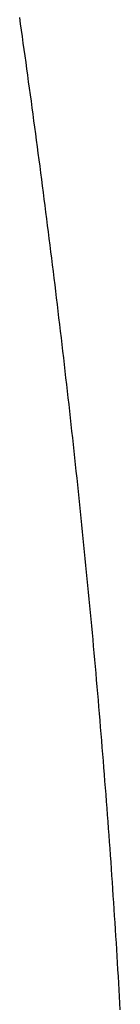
# Model space of a CAD drawing. Extents: x 668 to 3164, y 1007 to 2724.
# Tile 58 of 152: x 2078.47 to 2081.47, y 1888.71 to 1918.13. Entities that reach past the tile are written whole.
import ezdxf

# ---------------------------------------------------------------- set-up
doc = ezdxf.new("R2010")
doc.units = 0
doc.layers.add('KF_GRAVIS_12_LEFT', color=7, linetype='CONTINUOUS')

# ---------------------------------------------------------------- blocks, each defined once
blk = doc.blocks.new('KF_GRAVIS_12_LEFT')
at = {"layer": 'KF_GRAVIS_12_LEFT'}
blk.add_polyline3d([(-156.217, -364.561, 0), (-156.229, -364.361, 0), (-156.24, -364.16, 0), (-156.251, -363.96, 0), (-156.263, -363.76, 0), (-156.274, -363.559, 0), (-156.286, -363.359, 0), (-156.298, -363.158, 0), (-156.31, -362.958, 0), (-156.323, -362.757, 0), (-156.335, -362.556, 0), (-156.347, -362.355, 0), (-156.36, -362.155, 0), (-156.373, -361.954, 0), (-156.386, -361.753, 0), (-156.399, -361.552, 0), (-156.412, -361.351, 0), (-156.426, -361.15, 0), (-156.439, -360.948, 0), (-156.453, -360.747, 0), (-156.467, -360.546, 0), (-156.48, -360.345, 0), (-156.494, -360.143, 0), (-156.509, -359.942, 0), (-156.523, -359.741, 0), (-156.537, -359.539, 0), (-156.552, -359.338, 0), (-156.567, -359.136, 0), (-156.582, -358.935, 0), (-156.597, -358.733, 0), (-156.612, -358.532, 0), (-156.627, -358.33, 0), (-156.642, -358.128, 0), (-156.658, -357.927, 0), (-156.674, -357.725, 0), (-156.689, -357.524, 0), (-156.705, -357.322, 0), (-156.721, -357.12, 0), (-156.738, -356.919, 0), (-156.754, -356.717, 0), (-156.77, -356.515, 0), (-156.787, -356.314, 0), (-156.804, -356.112, 0), (-156.82, -355.91, 0), (-156.837, -355.708, 0), (-156.854, -355.507, 0), (-156.872, -355.305, 0), (-156.889, -355.103, 0), (-156.906, -354.902, 0), (-156.924, -354.7, 0), (-156.942, -354.499, 0), (-156.96, -354.297, 0), (-156.978, -354.095, 0), (-156.996, -353.894, 0), (-157.014, -353.692, 0), (-157.032, -353.491, 0), (-157.051, -353.289, 0), (-157.069, -353.088, 0), (-157.088, -352.886, 0), (-157.107, -352.685, 0), (-157.126, -352.483, 0), (-157.145, -352.282, 0), (-157.164, -352.081, 0), (-157.183, -351.88, 0), (-157.203, -351.678, 0), (-157.222, -351.477, 0), (-157.242, -351.276, 0), (-157.262, -351.075, 0), (-157.282, -350.874, 0), (-157.302, -350.673, 0), (-157.322, -350.472, 0), (-157.342, -350.271, 0), (-157.363, -350.07, 0), (-157.383, -349.869, 0), (-157.404, -349.669, 0), (-157.424, -349.468, 0), (-157.445, -349.267, 0), (-157.466, -349.067, 0), (-157.487, -348.866, 0), (-157.508, -348.666, 0), (-157.53, -348.466, 0), (-157.551, -348.265, 0), (-157.573, -348.065, 0), (-157.594, -347.865, 0), (-157.616, -347.665, 0), (-157.638, -347.465, 0), (-157.66, -347.265, 0), (-157.682, -347.065, 0), (-157.704, -346.865, 0), (-157.726, -346.666, 0), (-157.748, -346.466, 0), (-157.771, -346.266, 0), (-157.793, -346.067, 0), (-157.816, -345.868, 0), (-157.839, -345.668, 0), (-157.862, -345.469, 0), (-157.885, -345.27, 0), (-157.908, -345.071, 0), (-157.931, -344.872, 0), (-157.954, -344.674, 0), (-157.977, -344.475, 0), (-158.001, -344.277, 0), (-158.024, -344.078, 0), (-158.048, -343.88, 0), (-158.072, -343.681, 0), (-158.095, -343.483, 0), (-158.119, -343.285, 0), (-158.143, -343.087, 0), (-158.167, -342.89, 0), (-158.191, -342.692, 0), (-158.216, -342.494, 0), (-158.24, -342.297, 0), (-158.264, -342.1, 0), (-158.289, -341.903, 0), (-158.314, -341.705, 0), (-158.338, -341.509, 0), (-158.363, -341.312, 0), (-158.388, -341.115, 0), (-158.413, -340.919, 0), (-158.438, -340.722, 0), (-158.463, -340.526, 0), (-158.488, -340.33, 0), (-158.513, -340.134, 0), (-158.538, -339.938, 0), (-158.564, -339.742, 0), (-158.589, -339.547, 0), (-158.615, -339.351, 0), (-158.641, -339.156, 0), (-158.666, -338.961, 0), (-158.692, -338.766, 0), (-158.718, -338.571, 0), (-158.744, -338.376, 0), (-158.77, -338.182, 0), (-158.796, -337.988, 0), (-158.822, -337.793, 0), (-158.848, -337.599, 0), (-158.874, -337.406, 0), (-158.901, -337.212, 0), (-158.927, -337.018, 0), (-158.954, -336.825, 0), (-158.98, -336.632, 0), (-159.007, -336.439, 0), (-159.033, -336.246, 0), (-159.06, -336.053, 0), (-159.087, -335.861, 0), (-159.114, -335.669, 0), (-159.141, -335.476, 0), (-159.168, -335.284, 0), (-159.195, -335.093, 0), (-159.222, -334.901, 0)], dxfattribs=at)

msp = doc.modelspace()

# ---------------------------------------------------------------- block references
at = {"layer": 'KF_GRAVIS_12_LEFT'}
msp.add_blockref('KF_GRAVIS_12_LEFT', (2237.688, 2253.101), dxfattribs=at)

doc.saveas('drawing.dxf')
